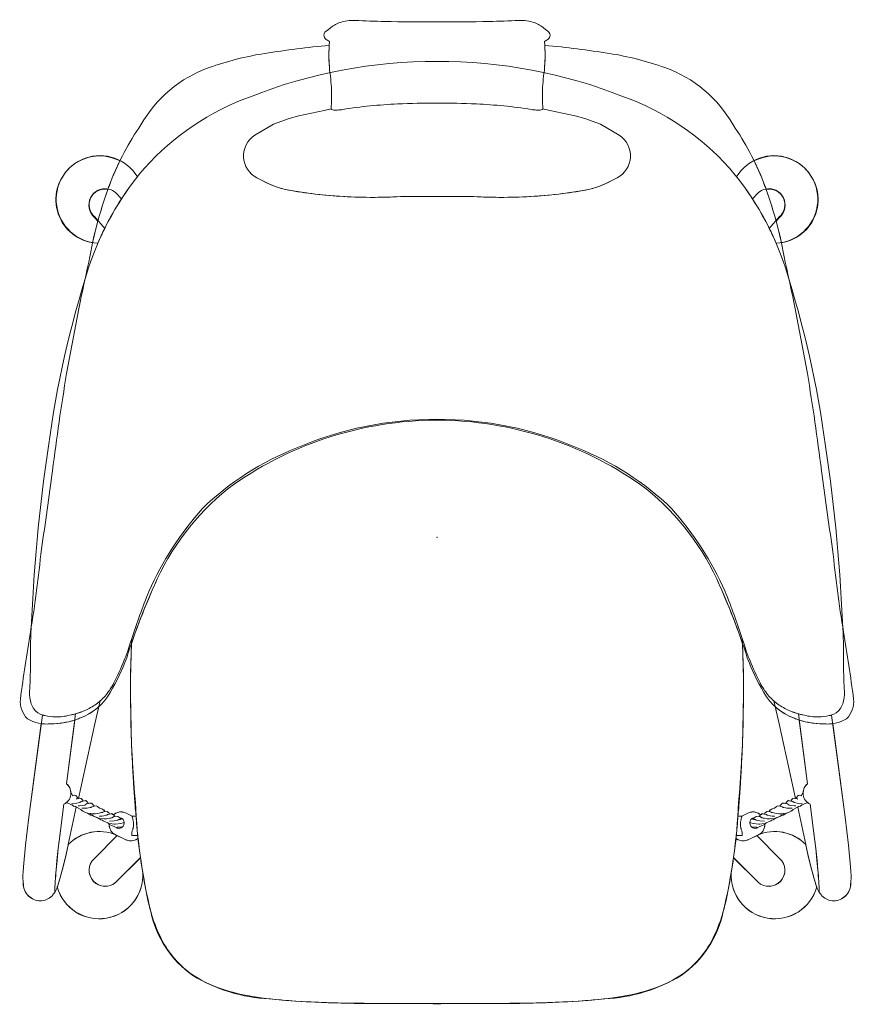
# Model space of a CAD drawing. Header units: metres. Extents: x -0.38 to 0.38, y -0.425 to 0.471.
import ezdxf

# ---------------------------------------------------------------- set-up
doc = ezdxf.new("R2010")
doc.units = ezdxf.units.M
doc.header["$MEASUREMENT"] = 0
for name, color, linetype, lineweight in [('72_VITRA_GRCIC_D2_CH_BACK_REST', 7, 'Continuous', 5), ('72_VITRA_GRCIC_D2_CH_FOOT', 7, 'Continuous', 5), ('72_VITRA_GRCIC_D2_CH_FRAME', 7, 'Continuous', 5), ('72_VITRA_GRCIC_D2_CH_GLIDES', 7, 'Continuous', 5), ('72_VITRA_GRCIC_D2_CH_HEAD_REST', 7, 'Continuous', 5), ('72_VITRA_GRCIC_D2_CH_SEAT', 7, 'Continuous', 5), ('D2SNAP', 1, 'Continuous', 18)]:
    doc.layers.add(name, color=color, linetype=linetype, lineweight=lineweight)
doc.layers.add('72_VITRA_INSERT', color=7, linetype='Continuous')

# ---------------------------------------------------------------- blocks, each defined once
blk = doc.blocks.new('72_VITRA_GRCIC_D2_CITIZEN_HIGHBACK_BACK_REST')
at = {"layer": '72_VITRA_GRCIC_D2_CH_BACK_REST', "flags": 128}
blk.add_lwpolyline([(-0.18488, 0.04837, -0.152131), (-0.0011, 0.10666), (0, 0.10666), (0.0011, 0.10666, -0.152131), (0.18488, 0.04837, -0.124505), (0.25485, -0.03791, -0.031027), (0.28271, -0.10981, 0.038554), (0.29772, -0.14127, 0.177077), (0.32566, -0.1648, 0.094183), (0.35215, -0.1698, 0.165321), (0.3731, -0.16514, 0.223319), (0.3796, -0.14724, 0.008222), (0.37039, -0.08618, -0.01763), (0.36045, -0.01068, -0.008193), (0.35028, 0.0607, 0.009782), (0.33743, 0.14928, 0.010937), (0.31727, 0.25071, 0.047863), (0.29718, 0.32399, 0.059055), (0.26969, 0.37555, 0.181709), (0.20753, 0.42781, 0.047582), (0.15694, 0.44062, 0.017496), (0.09826, 0.44801, -0.034599), (0.09782, 0.42503, 0.031465), (0.09606, 0.4047, 0.022715), (0.09631, 0.39231, 0.017725), (0.09635, 0.39031), (0.10295, 0.38873), (0.12576, 0.3837), (0.13482, 0.38152), (0.14893, 0.37619), (0.16603, 0.36618, -0.575942), (0.16407, 0.32748, -0.049817), (0.14472, 0.31863, -0.016234), (0.13922, 0.31691, -0.030542), (0.08868, 0.31056, -0.031047), (0.03328, 0.31037, 0.00187), (0, 0.3105, 0.00187), (-0.03328, 0.31037, -0.031047), (-0.08868, 0.31056, -0.030542), (-0.13922, 0.31691, -0.016234), (-0.14472, 0.31863, -0.049817), (-0.16407, 0.32748, -0.575942), (-0.16603, 0.36618), (-0.14893, 0.37619), (-0.13482, 0.38152), (-0.12576, 0.3837), (-0.10295, 0.38873), (-0.09635, 0.39031, 0.017725), (-0.09631, 0.39231, 0.022715), (-0.09606, 0.4047, 0.031465), (-0.09782, 0.42503, -0.034599), (-0.09826, 0.44801, 0.017496), (-0.15694, 0.44062, 0.047582), (-0.20753, 0.42781, 0.181709), (-0.26969, 0.37555, 0.059055), (-0.29718, 0.32399, 0.047863), (-0.31727, 0.25071, 0.010937), (-0.33743, 0.14928, 0.009782), (-0.35028, 0.0607, -0.008193), (-0.36045, -0.01068, -0.01763), (-0.37039, -0.08618, 0.008222), (-0.3796, -0.14724, 0.223319), (-0.3731, -0.16514, 0.165321), (-0.35215, -0.1698, 0.094183), (-0.32566, -0.1648, 0.177077), (-0.29772, -0.14127, 0.038554), (-0.28271, -0.10981, -0.031027), (-0.25485, -0.03791, -0.124505), (-0.18488, 0.04837)], format="xyb", close=True, dxfattribs=at)
at = {"layer": 'D2SNAP', "linetype": 'Continuous', "lineweight": 5, "transparency": 33554687}
blk.add_point((0, 0), dxfattribs=at)
blk = doc.blocks.new('72_VITRA_GRCIC_D2_CITIZEN_HIGHBACK_FOOT')
at = {"layer": '72_VITRA_GRCIC_D2_CH_FOOT', "flags": 128}
for points in [[(-0.30898, 0.28783, -0.019137), (-0.29982, 0.31685, 0.758096), (-0.31237, 0.29169)], [(0.30898, 0.28783, 0.019137), (0.29982, 0.31685, -0.758096), (0.31237, 0.29169)], [(-0.31216, -0.29247, 1), (-0.29247, -0.31406), (-0.27015, -0.29173, -0.008568), (-0.27233, -0.27418, -0.028274), (-0.27283, -0.27459, -0.059754), (-0.27448, -0.27554, -0.060345), (-0.27875, -0.27641, -0.084417), (-0.28401, -0.27514), (-0.29128, -0.27159)], [(0.31216, -0.29247, -1), (0.29247, -0.31406), (0.27015, -0.29173, 0.008568), (0.27233, -0.27418, 0.028274), (0.27283, -0.27459, 0.059754), (0.27448, -0.27554, 0.060345), (0.27875, -0.27641, 0.084417), (0.28401, -0.27514), (0.29128, -0.27159)]]:
    blk.add_lwpolyline(points, format="xyb", close=True, dxfattribs=at)
at = {"layer": 'D2SNAP', "linetype": 'Continuous', "lineweight": 5, "transparency": 33554687}
blk.add_point((0, 0), dxfattribs=at)
blk = doc.blocks.new('72_VITRA_GRCIC_D2_CITIZEN_HIGHBACK_FRAME')
at = {"layer": '72_VITRA_GRCIC_D2_CH_FRAME', "flags": 128}
for points in [[(-0.33347, -0.23302), (-0.33319, -0.23307), (-0.33297, -0.2333), (-0.33169, -0.2353), (-0.3299, -0.23491), (-0.32906, -0.23514), (-0.3275, -0.23692), (-0.32694, -0.23781), (-0.32667, -0.23776), (-0.31172, -0.16994), (-0.30804, -0.15414, -0.097704), (-0.32566, -0.1648, -0.015777), (-0.32995, -0.16633), (-0.33747, -0.22442, -0.220511), (-0.33349, -0.23289)], [(0.33347, -0.23302), (0.33319, -0.23307), (0.33297, -0.2333), (0.33169, -0.2353), (0.3299, -0.23491), (0.32906, -0.23514), (0.3275, -0.23692), (0.32694, -0.23781), (0.32667, -0.23776), (0.31172, -0.16994), (0.30804, -0.15414, 0.097704), (0.32566, -0.1648, 0.015777), (0.32995, -0.16633), (0.33747, -0.22442, 0.220511), (0.33349, -0.23289)]]:
    blk.add_lwpolyline(points, format="xyb", dxfattribs=at)
for points in [[(-0.33995, -0.24305, 0.550023), (-0.33747, -0.22442), (-0.32995, -0.16633, -0.078289), (-0.35215, -0.1698, -0.063532), (-0.36059, -0.16964), (-0.37173, -0.25483), (-0.37486, -0.28037), (-0.37681, -0.30012), (-0.37711, -0.30453, 0.043209), (-0.37686, -0.31643, 0.220712), (-0.37109, -0.32736, 0.206506), (-0.35991, -0.33088, 0.197444), (-0.35006, -0.32555, 0.042424), (-0.34825, -0.32332, -0.021635), (-0.34691, -0.3029), (-0.34619, -0.29437), (-0.34502, -0.28333), (-0.34306, -0.2671)], [(0.33995, -0.24305, -0.550023), (0.33747, -0.22442), (0.32995, -0.16633, 0.078289), (0.35215, -0.1698, 0.063532), (0.36059, -0.16964), (0.37173, -0.25483), (0.37486, -0.28037), (0.37681, -0.30012), (0.37711, -0.30453, -0.043209), (0.37686, -0.31643, -0.220712), (0.37109, -0.32736, -0.206506), (0.35991, -0.33088, -0.197444), (0.35006, -0.32555, -0.042424), (0.34825, -0.32332, 0.021635), (0.34691, -0.3029), (0.34619, -0.29437), (0.34502, -0.28333), (0.34306, -0.2671)], [(-0.34691, -0.3029, 0.021635), (-0.34825, -0.32332, 0.080023), (-0.34596, -0.31843), (-0.34585, -0.31813), (-0.34368, -0.31099), (-0.34039, -0.29878), (-0.33793, -0.28868), (-0.33604, -0.2802), (-0.33594, -0.27976, -0.004724), (-0.32869, -0.2456), (-0.32923, -0.24518), (-0.33102, -0.24467), (-0.33241, -0.24367), (-0.33297, -0.24356), (-0.33746, -0.24148, -0.066402), (-0.33995, -0.24305), (-0.34306, -0.2671), (-0.34502, -0.28333), (-0.34619, -0.29437)], [(0.34691, -0.3029, -0.021635), (0.34825, -0.32332, -0.080023), (0.34596, -0.31843), (0.34585, -0.31813), (0.34368, -0.31099), (0.34039, -0.29878), (0.33793, -0.28868), (0.33604, -0.2802), (0.33594, -0.27976, 0.004724), (0.32869, -0.2456), (0.32923, -0.24518), (0.33102, -0.24467), (0.33241, -0.24367), (0.33297, -0.24356), (0.33746, -0.24148, 0.066402), (0.33995, -0.24305), (0.34306, -0.2671), (0.34502, -0.28333), (0.34619, -0.29437)], [(-0.27233, -0.27418, -0.001303), (-0.27261, -0.2715), (-0.27808, -0.2715), (-0.27811, -0.27084, -0.076908), (-0.27793, -0.26864, -0.049022), (-0.27721, -0.26609, 0.0679), (-0.27651, -0.26241, 0.070944), (-0.2765, -0.25947, 0.062662), (-0.277, -0.25683, -0.050889), (-0.27769, -0.25393), (-0.28376, -0.25088, 0.07733), (-0.2877, -0.25, 0.099335), (-0.29061, -0.25048, 0.139446), (-0.29471, -0.25276), (-0.29337, -0.25416), (-0.29253, -0.25393), (-0.29086, -0.2541), (-0.28896, -0.2555), (-0.28768, -0.25566), (-0.28634, -0.2565), (-0.286, -0.25695), (-0.28522, -0.25806), (-0.28489, -0.2599), (-0.28522, -0.26169), (-0.286, -0.26297), (-0.28612, -0.26336), (-0.28684, -0.26386), (-0.28768, -0.26459), (-0.28918, -0.26509), (-0.29119, -0.26487), (-0.29125, -0.26481), (-0.29147, -0.2647), (-0.29153, -0.26464), (-0.29415, -0.26325), (-0.29643, -0.26241), (-0.29878, -0.26107, 0.096319), (-0.2985, -0.26324, 0.106985), (-0.29749, -0.26639, 0.104892), (-0.29519, -0.2693), (-0.29214, -0.27117), (-0.28401, -0.27514, 0.084417), (-0.27875, -0.27641, 0.060345), (-0.27448, -0.27554, 0.077339), (-0.2724, -0.27424, 0.003718), (-0.27233, -0.27418)], [(0.27233, -0.27418, 0.001303), (0.27261, -0.2715), (0.27808, -0.2715), (0.27811, -0.27084, 0.076908), (0.27793, -0.26864, 0.049022), (0.27721, -0.26609, -0.0679), (0.27651, -0.26241, -0.070944), (0.2765, -0.25947, -0.062662), (0.277, -0.25683, 0.050889), (0.27769, -0.25393), (0.28376, -0.25088, -0.07733), (0.2877, -0.25, -0.099335), (0.29061, -0.25048, -0.139446), (0.29471, -0.25276), (0.29337, -0.25416), (0.29253, -0.25393), (0.29086, -0.2541), (0.28896, -0.2555), (0.28768, -0.25566), (0.28634, -0.2565), (0.286, -0.25695), (0.28522, -0.25806), (0.28489, -0.2599), (0.28522, -0.26169), (0.286, -0.26297), (0.28612, -0.26336), (0.28684, -0.26386), (0.28768, -0.26459), (0.28918, -0.26509), (0.29119, -0.26487), (0.29125, -0.26481), (0.29147, -0.2647), (0.29153, -0.26464), (0.29415, -0.26325), (0.29643, -0.26241), (0.29878, -0.26107, -0.096319), (0.2985, -0.26324, -0.106985), (0.29749, -0.26639, -0.104892), (0.29519, -0.2693), (0.29214, -0.27117), (0.28401, -0.27514, -0.084417), (0.27875, -0.27641, -0.060345), (0.27448, -0.27554, -0.077339), (0.2724, -0.27424, -0.003718), (0.27233, -0.27418)], [(-0.27261, -0.2715, -0.00854), (-0.2741, -0.25393), (-0.27769, -0.25393, 0.050889), (-0.277, -0.25683, -0.062662), (-0.2765, -0.25947, -0.070944), (-0.27651, -0.26241, -0.0679), (-0.27721, -0.26609, 0.049022), (-0.27793, -0.26864, 0.076908), (-0.27811, -0.27084), (-0.27808, -0.2715)], [(0.27261, -0.2715, 0.00854), (0.2741, -0.25393), (0.27769, -0.25393, -0.050889), (0.277, -0.25683, 0.062662), (0.2765, -0.25947, 0.070944), (0.27651, -0.26241, 0.0679), (0.27721, -0.26609, -0.049022), (0.27793, -0.26864, -0.076908), (0.27811, -0.27084), (0.27808, -0.2715)]]:
    blk.add_lwpolyline(points, format="xyb", close=True, dxfattribs=at)
for points in [[(-0.33746, -0.24148), (-0.33297, -0.24356), (-0.33241, -0.24367), (-0.33102, -0.24467), (-0.32923, -0.24518), (-0.32845, -0.24579), (-0.32449, -0.24785), (-0.3231, -0.24897), (-0.32086, -0.2502), (-0.3183, -0.25109), (-0.31534, -0.25287), (-0.31395, -0.25315), (-0.313, -0.25388), (-0.30804, -0.25589), (-0.30625, -0.25711), (-0.30486, -0.25745), (-0.30402, -0.25817), (-0.3, -0.26007), (-0.29878, -0.26107), (-0.29643, -0.26241), (-0.29415, -0.26325), (-0.29153, -0.26464), (-0.29147, -0.2647), (-0.29125, -0.26481), (-0.29119, -0.26487), (-0.28918, -0.26509), (-0.28768, -0.26459), (-0.28684, -0.26386), (-0.28824, -0.26403), (-0.29125, -0.26392), (-0.28824, -0.26403), (-0.28684, -0.26386), (-0.28612, -0.26336), (-0.286, -0.26297), (-0.28522, -0.26169), (-0.28489, -0.2599), (-0.28517, -0.26012), (-0.286, -0.26007), (-0.28796, -0.26052), (-0.2932, -0.26118), (-0.29409, -0.26118), (-0.29794, -0.26068), (-0.29409, -0.26118), (-0.2932, -0.26118), (-0.28796, -0.26052), (-0.286, -0.26007), (-0.28517, -0.26012), (-0.28489, -0.2599), (-0.28522, -0.25806), (-0.286, -0.25695), (-0.28673, -0.25644), (-0.28835, -0.25678), (-0.29008, -0.25706), (-0.29058, -0.25756), (-0.29147, -0.25756), (-0.29415, -0.25823), (-0.29828, -0.2584), (-0.29415, -0.25823), (-0.29147, -0.25756), (-0.29058, -0.25756), (-0.29008, -0.25706), (-0.28835, -0.25678), (-0.28896, -0.2555), (-0.29086, -0.2541), (-0.29253, -0.25393), (-0.29337, -0.25416), (-0.29465, -0.25444), (-0.2961, -0.25544), (-0.29705, -0.25572), (-0.29794, -0.25572), (-0.30084, -0.25628), (-0.30318, -0.25628), (-0.30631, -0.256), (-0.30318, -0.25628), (-0.30084, -0.25628), (-0.29794, -0.25572), (-0.29705, -0.25572), (-0.2961, -0.25544), (-0.29465, -0.25444), (-0.29337, -0.25416), (-0.29471, -0.25276), (-0.29627, -0.25165), (-0.29833, -0.25198), (-0.30028, -0.25232), (-0.30079, -0.2531), (-0.30346, -0.25371), (-0.30731, -0.25405), (-0.30346, -0.25371), (-0.30079, -0.2531), (-0.30028, -0.25232), (-0.29833, -0.25198), (-0.29861, -0.25126), (-0.30034, -0.24981), (-0.30168, -0.24942), (-0.30268, -0.24958), (-0.30385, -0.24986), (-0.3043, -0.25014), (-0.30458, -0.25053), (-0.30558, -0.25064), (-0.30904, -0.25148), (-0.31133, -0.2517), (-0.31467, -0.2517), (-0.31562, -0.25165), (-0.31657, -0.25142), (-0.31562, -0.25165), (-0.31467, -0.2517), (-0.31133, -0.2517), (-0.30904, -0.25148), (-0.30558, -0.25064), (-0.30458, -0.25053), (-0.3043, -0.25014), (-0.30385, -0.24986), (-0.30268, -0.24958), (-0.30296, -0.24897), (-0.30352, -0.2483), (-0.3053, -0.24713), (-0.30759, -0.24674), (-0.30937, -0.24512), (-0.3106, -0.24451), (-0.31233, -0.2449), (-0.31306, -0.24512), (-0.31462, -0.24529), (-0.31529, -0.24585), (-0.31607, -0.2459), (-0.31886, -0.24657), (-0.32354, -0.24663), (-0.31886, -0.24657), (-0.31607, -0.2459), (-0.31529, -0.24585), (-0.31462, -0.24529), (-0.31306, -0.24512), (-0.31233, -0.2449), (-0.313, -0.24384), (-0.31467, -0.24205), (-0.31651, -0.24211), (-0.31741, -0.24233), (-0.31919, -0.24272), (-0.32092, -0.24378), (-0.32561, -0.24456), (-0.32689, -0.24451), (-0.32561, -0.24456), (-0.32092, -0.24378), (-0.31919, -0.24272), (-0.31741, -0.24233), (-0.31902, -0.24049), (-0.32008, -0.23971), (-0.32237, -0.24021), (-0.3241, -0.24044), (-0.32549, -0.24138), (-0.328, -0.242), (-0.33258, -0.24228), (-0.328, -0.242), (-0.32549, -0.24138), (-0.3241, -0.24044), (-0.32237, -0.24021), (-0.32276, -0.23949), (-0.32416, -0.23776), (-0.32594, -0.23759), (-0.32667, -0.23776), (-0.32694, -0.23781), (-0.32867, -0.23826), (-0.32694, -0.23781), (-0.3275, -0.23692), (-0.32906, -0.23514), (-0.3299, -0.23491), (-0.33169, -0.2353), (-0.33297, -0.2333), (-0.33319, -0.23307), (-0.33349, -0.23301)], [(0.33746, -0.24148), (0.33297, -0.24356), (0.33241, -0.24367), (0.33102, -0.24467), (0.32923, -0.24518), (0.32845, -0.24579), (0.32449, -0.24785), (0.3231, -0.24897), (0.32086, -0.2502), (0.3183, -0.25109), (0.31534, -0.25287), (0.31395, -0.25315), (0.313, -0.25388), (0.30804, -0.25589), (0.30625, -0.25711), (0.30486, -0.25745), (0.30402, -0.25817), (0.3, -0.26007), (0.29878, -0.26107), (0.29643, -0.26241), (0.29415, -0.26325), (0.29153, -0.26464), (0.29147, -0.2647), (0.29125, -0.26481), (0.29119, -0.26487), (0.28918, -0.26509), (0.28768, -0.26459), (0.28684, -0.26386), (0.28824, -0.26403), (0.29125, -0.26392), (0.28824, -0.26403), (0.28684, -0.26386), (0.28612, -0.26336), (0.286, -0.26297), (0.28522, -0.26169), (0.28489, -0.2599), (0.28517, -0.26012), (0.286, -0.26007), (0.28796, -0.26052), (0.2932, -0.26118), (0.29409, -0.26118), (0.29794, -0.26068), (0.29409, -0.26118), (0.2932, -0.26118), (0.28796, -0.26052), (0.286, -0.26007), (0.28517, -0.26012), (0.28489, -0.2599), (0.28522, -0.25806), (0.286, -0.25695), (0.28673, -0.25644), (0.28835, -0.25678), (0.29008, -0.25706), (0.29058, -0.25756), (0.29147, -0.25756), (0.29415, -0.25823), (0.29828, -0.2584), (0.29415, -0.25823), (0.29147, -0.25756), (0.29058, -0.25756), (0.29008, -0.25706), (0.28835, -0.25678), (0.28896, -0.2555), (0.29086, -0.2541), (0.29253, -0.25393), (0.29337, -0.25416), (0.29465, -0.25444), (0.2961, -0.25544), (0.29705, -0.25572), (0.29794, -0.25572), (0.30084, -0.25628), (0.30318, -0.25628), (0.30631, -0.256), (0.30318, -0.25628), (0.30084, -0.25628), (0.29794, -0.25572), (0.29705, -0.25572), (0.2961, -0.25544), (0.29465, -0.25444), (0.29337, -0.25416), (0.29471, -0.25276), (0.29627, -0.25165), (0.29833, -0.25198), (0.30028, -0.25232), (0.30079, -0.2531), (0.30346, -0.25371), (0.30731, -0.25405), (0.30346, -0.25371), (0.30079, -0.2531), (0.30028, -0.25232), (0.29833, -0.25198), (0.29861, -0.25126), (0.30034, -0.24981), (0.30168, -0.24942), (0.30268, -0.24958), (0.30385, -0.24986), (0.3043, -0.25014), (0.30458, -0.25053), (0.30558, -0.25064), (0.30904, -0.25148), (0.31133, -0.2517), (0.31467, -0.2517), (0.31562, -0.25165), (0.31657, -0.25142), (0.31562, -0.25165), (0.31467, -0.2517), (0.31133, -0.2517), (0.30904, -0.25148), (0.30558, -0.25064), (0.30458, -0.25053), (0.3043, -0.25014), (0.30385, -0.24986), (0.30268, -0.24958), (0.30296, -0.24897), (0.30352, -0.2483), (0.3053, -0.24713), (0.30759, -0.24674), (0.30937, -0.24512), (0.3106, -0.24451), (0.31233, -0.2449), (0.31306, -0.24512), (0.31462, -0.24529), (0.31529, -0.24585), (0.31607, -0.2459), (0.31886, -0.24657), (0.32354, -0.24663), (0.31886, -0.24657), (0.31607, -0.2459), (0.31529, -0.24585), (0.31462, -0.24529), (0.31306, -0.24512), (0.31233, -0.2449), (0.313, -0.24384), (0.31467, -0.24205), (0.31651, -0.24211), (0.31741, -0.24233), (0.31919, -0.24272), (0.32092, -0.24378), (0.32561, -0.24456), (0.32689, -0.24451), (0.32561, -0.24456), (0.32092, -0.24378), (0.31919, -0.24272), (0.31741, -0.24233), (0.31902, -0.24049), (0.32008, -0.23971), (0.32237, -0.24021), (0.3241, -0.24044), (0.32549, -0.24138), (0.328, -0.242), (0.33258, -0.24228), (0.328, -0.242), (0.32549, -0.24138), (0.3241, -0.24044), (0.32237, -0.24021), (0.32276, -0.23949), (0.32416, -0.23776), (0.32594, -0.23759), (0.32667, -0.23776), (0.32694, -0.23781), (0.32867, -0.23826), (0.32694, -0.23781), (0.3275, -0.23692), (0.32906, -0.23514), (0.3299, -0.23491), (0.33169, -0.2353), (0.33297, -0.2333), (0.33319, -0.23307), (0.33349, -0.23301)]]:
    blk.add_lwpolyline(points, dxfattribs=at)
at = {"layer": 'D2SNAP', "linetype": 'Continuous', "lineweight": 5, "transparency": 33554687}
blk.add_point((0, 0), dxfattribs=at)
blk = doc.blocks.new('72_VITRA_GRCIC_D2_CITIZEN_HIGHBACK_GLIDES')
at = {"layer": '72_VITRA_GRCIC_D2_CH_GLIDES', "flags": 128}
for points in [[(-0.29718, 0.32411, -0.020579), (-0.28898, 0.34281, 1.172358), (-0.31385, 0.26821, -0.012778), (-0.30898, 0.28794), (-0.31237, 0.29181, -0.758096), (-0.29982, 0.31697, -0.004781), (-0.29718, 0.32411)], [(0.29718, 0.32411, 0.020579), (0.28898, 0.34281, -1.172358), (0.31385, 0.26821, 0.012778), (0.30898, 0.28794), (0.31237, 0.29181, 0.758096), (0.29982, 0.31697, 0.004781), (0.29718, 0.32411)], [(-0.26808, -0.30492, -0.006521), (-0.27015, -0.29162), (-0.29247, -0.31394, -1), (-0.31216, -0.29236), (-0.29128, -0.27147), (-0.29214, -0.27105, 0.307454), (-0.33594, -0.27964), (-0.33604, -0.28009), (-0.33793, -0.28857), (-0.34039, -0.29866), (-0.34368, -0.31088), (-0.34585, -0.31802), (-0.34596, -0.31832, 0.901953), (-0.26808, -0.30492)], [(0.26808, -0.30492, 0.006521), (0.27015, -0.29162), (0.29247, -0.31394, 1), (0.31216, -0.29236), (0.29128, -0.27147), (0.29214, -0.27105, -0.307454), (0.33594, -0.27964), (0.33604, -0.28009), (0.33793, -0.28857), (0.34039, -0.29866), (0.34368, -0.31088), (0.34585, -0.31802), (0.34596, -0.31832, -0.901953), (0.26808, -0.30492)]]:
    blk.add_lwpolyline(points, format="xyb", close=True, dxfattribs=at)
at = {"layer": 'D2SNAP', "linetype": 'Continuous', "lineweight": 5, "transparency": 33554687}
blk.add_point((0, 0), dxfattribs=at)
blk = doc.blocks.new('72_VITRA_GRCIC_D2_CITIZEN_HIGHBACK_HEAD_REST')
at = {"layer": '72_VITRA_GRCIC_D2_CH_HEAD_REST', "flags": 128}
for points in [[(0, 0.39552, -0.012381), (0.03593, 0.39463, -0.030191), (0.08583, 0.38959, 0.034953), (0.08807, 0.38934, -0.025964), (0.09054, 0.38913, 0.050086), (0.09385, 0.38904, 0.102104), (0.09599, 0.38952, 0.400328), (0.09637, 0.39011, -0.034784), (0.09636, 0.39019, -0.018834), (0.09631, 0.39231, -0.022715), (0.09606, 0.4047, -0.031465), (0.09782, 0.42503, 0.039945), (0.09805, 0.45155, 0.02343), (0.10106, 0.4534, 0.230758), (0.10306, 0.45721, 0.243524), (0.09988, 0.46189, -0.070944), (0.09763, 0.4634, 0.100326), (0.08884, 0.46869, 0.08714), (0.07458, 0.47071, -0.009492), (0.04756, 0.46976, -0.008811), (0, 0.46938, -0.008811), (-0.04756, 0.46976, -0.009492), (-0.07458, 0.47071, 0.08714), (-0.08884, 0.46869, 0.100326), (-0.09763, 0.4634, -0.070944), (-0.09988, 0.46189, 0.243524), (-0.10306, 0.45721, 0.230758), (-0.10106, 0.4534, 0.02343), (-0.09805, 0.45155, 0.039945), (-0.09782, 0.42503, -0.031465), (-0.09606, 0.4047, -0.022715), (-0.09631, 0.39231, -0.018834), (-0.09636, 0.39019, -0.034784), (-0.09637, 0.39011, 0.400328), (-0.09599, 0.38952, 0.102104), (-0.09385, 0.38904, 0.050086), (-0.09054, 0.38913, -0.025964), (-0.08807, 0.38934, 0.034953), (-0.08583, 0.38959, -0.030191), (-0.03593, 0.39463, -0.012381), (0, 0.39552)], [(0, 0.3105, -0.00187), (0.03328, 0.31037, 0.041263), (0.10683, 0.31212, 0.01962), (0.13922, 0.31691, 0.063311), (0.16407, 0.32748, 0.575942), (0.16603, 0.36618), (0.14893, 0.37619), (0.13482, 0.38152), (0.12576, 0.3837), (0.10295, 0.38873), (0.09635, 0.39031, 0.001108), (0.09636, 0.39019, 0.034784), (0.09637, 0.39011, -0.400328), (0.09599, 0.38952, -0.102104), (0.09385, 0.38904, -0.050086), (0.09054, 0.38913, 0.025964), (0.08807, 0.38934, -0.034953), (0.08583, 0.38959, 0.030191), (0.03593, 0.39463, 0.012381), (0, 0.39552, 0.012381), (-0.03593, 0.39463, 0.030191), (-0.08583, 0.38959, -0.034953), (-0.08807, 0.38934, 0.025964), (-0.09054, 0.38913, -0.050086), (-0.09385, 0.38904, -0.102104), (-0.09599, 0.38952, -0.400328), (-0.09637, 0.39011, 0.034784), (-0.09636, 0.39019, 0.001108), (-0.09635, 0.39031), (-0.10295, 0.38873), (-0.12576, 0.3837), (-0.13482, 0.38152), (-0.14893, 0.37619), (-0.16603, 0.36618, 0.575942), (-0.16407, 0.32748, 0.063311), (-0.13922, 0.31691, 0.01962), (-0.10683, 0.31212, 0.041263), (-0.03328, 0.31037, -0.00187), (0, 0.3105)]]:
    blk.add_lwpolyline(points, format="xyb", close=True, dxfattribs=at)
at = {"layer": 'D2SNAP', "linetype": 'Continuous', "lineweight": 5, "transparency": 33554687}
blk.add_point((0, 0), dxfattribs=at)
blk = doc.blocks.new('72_VITRA_GRCIC_D2_CITIZEN_HIGHBACK_SEAT')
at = {"layer": '72_VITRA_GRCIC_D2_CH_SEAT', "flags": 128}
blk.add_lwpolyline([(-0.05774, -0.4245, -0.001695), (0, -0.42466, -0.001695), (0.05774, -0.4245, 0.023757), (0.15284, -0.42031, 0.123332), (0.22236, -0.39906, 0.189783), (0.26077, -0.34072, 0.048624), (0.27478, -0.24155, 0.031781), (0.27842, -0.0968, 0.025515), (0.25485, -0.03791, 0.124505), (0.18488, 0.04837, 0.152131), (0.0011, 0.10666), (0, 0.10666), (-0.0011, 0.10666, 0.152131), (-0.18488, 0.04837, 0.124505), (-0.25485, -0.03791, 0.025515), (-0.27842, -0.0968, 0.031781), (-0.27478, -0.24155, 0.048624), (-0.26077, -0.34072, 0.189783), (-0.22236, -0.39906, 0.123332), (-0.15284, -0.42031, 0.023757), (-0.05774, -0.4245)], format="xyb", close=True, dxfattribs=at)
at = {"layer": 'D2SNAP', "linetype": 'Continuous', "lineweight": 5, "transparency": 33554687}
blk.add_point((0, 0), dxfattribs=at)
blk = doc.blocks.new('72_VITRA_GRCIC_D2_CITIZEN_LOWBACK_BACK_REST')
at = {"layer": '72_VITRA_GRCIC_D2_CH_BACK_REST', "flags": 128}
blk.add_lwpolyline([(-0.12782, 0.08148, -0.102075), (0, 0.1075, -0.102075), (0.12782, 0.08148, -0.099043), (0.21369, 0.02628, -0.075763), (0.26253, -0.04923, -0.013617), (0.27813, -0.09203), (0.27951, -0.09626, 0.035645), (0.28523, -0.11236, 0.024473), (0.29437, -0.13257, 0.051434), (0.30143, -0.14335, 0.063954), (0.31064, -0.15193, 0.042359), (0.32075, -0.15774, 0.047098), (0.33469, -0.162, 0.066927), (0.34741, -0.16349, 0.06125), (0.35741, -0.16236, 0.129525), (0.36535, -0.15839, 0.150277), (0.37045, -0.1489, 0.101705), (0.371, -0.13747, -0.013168), (0.37045, -0.11753, 0.010498), (0.36998, -0.08775, 0.026544), (0.35401, 0.08314, 0.043662), (0.31746, 0.24539, 0.098656), (0.26637, 0.33631, 0.123639), (0.1699, 0.40129, 0.095647), (0, 0.43337, 0.095647), (-0.1699, 0.40129, 0.123639), (-0.26637, 0.33631, 0.098656), (-0.31746, 0.24539, 0.043662), (-0.35401, 0.08314, 0.026544), (-0.36998, -0.08775, 0.010498), (-0.37045, -0.11753, -0.013168), (-0.371, -0.13747, 0.101705), (-0.37045, -0.1489, 0.150277), (-0.36535, -0.15839, 0.129525), (-0.35741, -0.16236, 0.06125), (-0.34741, -0.16349, 0.066927), (-0.33469, -0.162, 0.047098), (-0.32075, -0.15774, 0.042359), (-0.31064, -0.15193, 0.063954), (-0.30143, -0.14335, 0.051434), (-0.29437, -0.13257, 0.024473), (-0.28523, -0.11236, 0.035645), (-0.27951, -0.09626), (-0.27813, -0.09203, -0.013617), (-0.26253, -0.04923, -0.075763), (-0.21369, 0.02628, -0.099043), (-0.12782, 0.08148)], format="xyb", close=True, dxfattribs=at)
at = {"layer": 'D2SNAP', "linetype": 'Continuous', "lineweight": 5, "transparency": 33554687}
blk.add_point((0, 0), dxfattribs=at)
blk = doc.blocks.new('72_VITRA_GRCIC_D2_CITIZEN_LOWBACK_FOOT')
at = {"layer": '72_VITRA_GRCIC_D2_CH_FOOT', "flags": 128}
for points in [[(-0.31211, 0.29207), (-0.30274, 0.28138, -0.029141), (-0.28732, 0.30836), (-0.2925, 0.3137, 1.000222), (-0.31211, 0.29207)], [(0.31211, 0.29207), (0.30274, 0.28138, 0.029141), (0.28732, 0.30836), (0.2925, 0.3137, -1.000222), (0.31211, 0.29207)], [(-0.31219, -0.29244, 1), (-0.29251, -0.31403), (-0.27018, -0.2917, -0.008568), (-0.27236, -0.27415, -0.028274), (-0.27286, -0.27456, -0.059754), (-0.27452, -0.27551, -0.060345), (-0.27878, -0.27638, -0.084417), (-0.28404, -0.27511), (-0.29131, -0.27156)], [(0.31219, -0.29244, -1), (0.29251, -0.31403), (0.27018, -0.2917, 0.008568), (0.27236, -0.27415, 0.028274), (0.27286, -0.27456, 0.059754), (0.27452, -0.27551, 0.060345), (0.27878, -0.27638, 0.084417), (0.28404, -0.27511), (0.29131, -0.27156)]]:
    blk.add_lwpolyline(points, format="xyb", close=True, dxfattribs=at)
at = {"layer": 'D2SNAP', "linetype": 'Continuous', "lineweight": 5, "transparency": 33554687}
blk.add_point((0, 0), dxfattribs=at)
blk = doc.blocks.new('72_VITRA_GRCIC_D2_CITIZEN_LOWBACK_FRAME')
at = {"layer": '72_VITRA_GRCIC_D2_CH_FRAME', "flags": 128}
for points in [[(-0.3375, -0.22438, -0.223459), (-0.33352, -0.23298), (-0.33322, -0.23304), (-0.333, -0.23326), (-0.33172, -0.23527), (-0.32993, -0.23488), (-0.32909, -0.2351), (-0.32753, -0.23689), (-0.32698, -0.23778), (-0.3267, -0.23773), (-0.31175, -0.1699), (-0.30687, -0.14894, -0.024353), (-0.31064, -0.15193, -0.042359), (-0.32075, -0.15774, -0.029032), (-0.32926, -0.16068)], [(0.3375, -0.22438, 0.223459), (0.33352, -0.23298), (0.33322, -0.23304), (0.333, -0.23326), (0.33172, -0.23527), (0.32993, -0.23488), (0.32909, -0.2351), (0.32753, -0.23689), (0.32698, -0.23778), (0.3267, -0.23773), (0.31175, -0.1699), (0.30687, -0.14894, 0.024353), (0.31064, -0.15193, 0.042359), (0.32075, -0.15774, 0.029032), (0.32926, -0.16068)], [(-0.32926, -0.16068, -0.018041), (-0.33469, -0.162, -0.066927), (-0.34741, -0.16349, -0.06125), (-0.35741, -0.16236, -0.031856), (-0.35955, -0.16177), (-0.36108, -0.1731), (-0.37176, -0.25479), (-0.37489, -0.28034), (-0.37684, -0.30008), (-0.37714, -0.3045, 0.043209), (-0.37689, -0.3164, 0.220712), (-0.37112, -0.32733, 0.206506), (-0.35994, -0.33084, 0.197444), (-0.35009, -0.32552, 0.042424), (-0.34828, -0.32329, -0.021635), (-0.34694, -0.30287), (-0.34622, -0.29434), (-0.34505, -0.28329), (-0.34309, -0.26706), (-0.33998, -0.24302, 0.550023), (-0.3375, -0.22438)], [(0.32926, -0.16068, 0.018041), (0.33469, -0.162, 0.066927), (0.34741, -0.16349, 0.06125), (0.35741, -0.16236, 0.031856), (0.35955, -0.16177), (0.36108, -0.1731), (0.37176, -0.25479), (0.37489, -0.28034), (0.37684, -0.30008), (0.37714, -0.3045, -0.043209), (0.37689, -0.3164, -0.220712), (0.37112, -0.32733, -0.206506), (0.35994, -0.33084, -0.197444), (0.35009, -0.32552, -0.042424), (0.34828, -0.32329, 0.021635), (0.34694, -0.30287), (0.34622, -0.29434), (0.34505, -0.28329), (0.34309, -0.26706), (0.33998, -0.24302, -0.550023), (0.3375, -0.22438)], [(-0.34694, -0.30287, 0.021635), (-0.34828, -0.32329, 0.080023), (-0.34599, -0.3184), (-0.34588, -0.3181), (-0.34371, -0.31096), (-0.34042, -0.29874), (-0.33796, -0.28865), (-0.33607, -0.28017), (-0.33597, -0.27972, -0.004724), (-0.32872, -0.24557), (-0.32926, -0.24514), (-0.33105, -0.24464), (-0.33244, -0.24364), (-0.333, -0.24353), (-0.33749, -0.24144, -0.066402), (-0.33998, -0.24302), (-0.34309, -0.26706), (-0.34505, -0.28329), (-0.34622, -0.29434)], [(0.34694, -0.30287, -0.021635), (0.34828, -0.32329, -0.080023), (0.34599, -0.3184), (0.34588, -0.3181), (0.34371, -0.31096), (0.34042, -0.29874), (0.33796, -0.28865), (0.33607, -0.28017), (0.33597, -0.27972, 0.004724), (0.32872, -0.24557), (0.32926, -0.24514), (0.33105, -0.24464), (0.33244, -0.24364), (0.333, -0.24353), (0.33749, -0.24144, 0.066402), (0.33998, -0.24302), (0.34309, -0.26706), (0.34505, -0.28329), (0.34622, -0.29434)], [(-0.27236, -0.27415, -0.001303), (-0.27264, -0.27147), (-0.27812, -0.27147), (-0.27814, -0.2708, -0.076908), (-0.27796, -0.26861, -0.049022), (-0.27725, -0.26606, 0.0679), (-0.27654, -0.26238, 0.070944), (-0.27653, -0.25944, 0.062662), (-0.27703, -0.2568, -0.050889), (-0.27773, -0.2539), (-0.28379, -0.25084, 0.07733), (-0.28774, -0.24997, 0.099335), (-0.29064, -0.25044, 0.139446), (-0.29474, -0.25273), (-0.2934, -0.25412), (-0.29256, -0.2539), (-0.29089, -0.25407), (-0.28899, -0.25546), (-0.28771, -0.25563), (-0.28637, -0.25647), (-0.28604, -0.25691), (-0.28525, -0.25803), (-0.28492, -0.25987), (-0.28525, -0.26165), (-0.28604, -0.26294), (-0.28615, -0.26333), (-0.28687, -0.26383), (-0.28771, -0.26455), (-0.28921, -0.26506), (-0.29122, -0.26483), (-0.29128, -0.26478), (-0.2915, -0.26467), (-0.29156, -0.26461), (-0.29418, -0.26322), (-0.29647, -0.26238), (-0.29881, -0.26104, 0.096319), (-0.29853, -0.26321, 0.106985), (-0.29752, -0.26636, 0.104892), (-0.29522, -0.26927), (-0.29217, -0.27114), (-0.28404, -0.27511, 0.084417), (-0.27878, -0.27638, 0.060345), (-0.27452, -0.27551, 0.077339), (-0.27243, -0.2742, 0.003718), (-0.27236, -0.27415)], [(0.27236, -0.27415, 0.001303), (0.27264, -0.27147), (0.27812, -0.27147), (0.27814, -0.2708, 0.076908), (0.27796, -0.26861, 0.049022), (0.27725, -0.26606, -0.0679), (0.27654, -0.26238, -0.070944), (0.27653, -0.25944, -0.062662), (0.27703, -0.2568, 0.050889), (0.27773, -0.2539), (0.28379, -0.25084, -0.07733), (0.28774, -0.24997, -0.099335), (0.29064, -0.25044, -0.139446), (0.29474, -0.25273), (0.2934, -0.25412), (0.29256, -0.2539), (0.29089, -0.25407), (0.28899, -0.25546), (0.28771, -0.25563), (0.28637, -0.25647), (0.28604, -0.25691), (0.28525, -0.25803), (0.28492, -0.25987), (0.28525, -0.26165), (0.28604, -0.26294), (0.28615, -0.26333), (0.28687, -0.26383), (0.28771, -0.26455), (0.28921, -0.26506), (0.29122, -0.26483), (0.29128, -0.26478), (0.2915, -0.26467), (0.29156, -0.26461), (0.29418, -0.26322), (0.29647, -0.26238), (0.29881, -0.26104, -0.096319), (0.29853, -0.26321, -0.106985), (0.29752, -0.26636, -0.104892), (0.29522, -0.26927), (0.29217, -0.27114), (0.28404, -0.27511, -0.084417), (0.27878, -0.27638, -0.060345), (0.27452, -0.27551, -0.077339), (0.27243, -0.2742, -0.003718), (0.27236, -0.27415)], [(-0.27264, -0.27147, -0.00854), (-0.27413, -0.2539), (-0.27773, -0.2539, 0.050889), (-0.27703, -0.2568, -0.062662), (-0.27653, -0.25944, -0.070944), (-0.27654, -0.26238, -0.0679), (-0.27725, -0.26606, 0.049022), (-0.27796, -0.26861, 0.076908), (-0.27814, -0.2708), (-0.27812, -0.27147)], [(0.27264, -0.27147, 0.00854), (0.27413, -0.2539), (0.27773, -0.2539, -0.050889), (0.27703, -0.2568, 0.062662), (0.27653, -0.25944, 0.070944), (0.27654, -0.26238, 0.0679), (0.27725, -0.26606, -0.049022), (0.27796, -0.26861, -0.076908), (0.27814, -0.2708), (0.27812, -0.27147)]]:
    blk.add_lwpolyline(points, format="xyb", close=True, dxfattribs=at)
for points in [[(-0.33749, -0.24144), (-0.333, -0.24353), (-0.33244, -0.24364), (-0.33105, -0.24464), (-0.32926, -0.24514), (-0.32848, -0.24576), (-0.32452, -0.24782), (-0.32313, -0.24894), (-0.3209, -0.25016), (-0.31833, -0.25106), (-0.31537, -0.25284), (-0.31398, -0.25312), (-0.31303, -0.25385), (-0.30807, -0.25585), (-0.30628, -0.25708), (-0.30489, -0.25741), (-0.30405, -0.25814), (-0.30004, -0.26004), (-0.29881, -0.26104), (-0.29647, -0.26238), (-0.29418, -0.26322), (-0.29156, -0.26461), (-0.2915, -0.26467), (-0.29128, -0.26478), (-0.29122, -0.26483), (-0.28921, -0.26506), (-0.28771, -0.26455), (-0.28687, -0.26383), (-0.28827, -0.264), (-0.29128, -0.26388), (-0.28827, -0.264), (-0.28687, -0.26383), (-0.28615, -0.26333), (-0.28604, -0.26294), (-0.28525, -0.26165), (-0.28492, -0.25987), (-0.2852, -0.26009), (-0.28604, -0.26004), (-0.28799, -0.26048), (-0.29323, -0.26115), (-0.29412, -0.26115), (-0.29797, -0.26065), (-0.29412, -0.26115), (-0.29323, -0.26115), (-0.28799, -0.26048), (-0.28604, -0.26004), (-0.2852, -0.26009), (-0.28492, -0.25987), (-0.28525, -0.25803), (-0.28604, -0.25691), (-0.28676, -0.25641), (-0.28838, -0.25675), (-0.29011, -0.25702), (-0.29061, -0.25753), (-0.2915, -0.25753), (-0.29418, -0.2582), (-0.29831, -0.25836), (-0.29418, -0.2582), (-0.2915, -0.25753), (-0.29061, -0.25753), (-0.29011, -0.25702), (-0.28838, -0.25675), (-0.28899, -0.25546), (-0.29089, -0.25407), (-0.29256, -0.2539), (-0.2934, -0.25412), (-0.29468, -0.2544), (-0.29613, -0.25541), (-0.29708, -0.25569), (-0.29797, -0.25569), (-0.30087, -0.25624), (-0.30321, -0.25624), (-0.30634, -0.25596), (-0.30321, -0.25624), (-0.30087, -0.25624), (-0.29797, -0.25569), (-0.29708, -0.25569), (-0.29613, -0.25541), (-0.29468, -0.2544), (-0.2934, -0.25412), (-0.29474, -0.25273), (-0.2963, -0.25161), (-0.29836, -0.25195), (-0.30031, -0.25228), (-0.30082, -0.25306), (-0.30349, -0.25368), (-0.30734, -0.25401), (-0.30349, -0.25368), (-0.30082, -0.25306), (-0.30031, -0.25228), (-0.29836, -0.25195), (-0.29864, -0.25122), (-0.30037, -0.24977), (-0.30171, -0.24938), (-0.30271, -0.24955), (-0.30388, -0.24983), (-0.30433, -0.25011), (-0.30461, -0.2505), (-0.30561, -0.25061), (-0.30907, -0.25145), (-0.31136, -0.25167), (-0.3147, -0.25167), (-0.31565, -0.25161), (-0.3166, -0.25139), (-0.31565, -0.25161), (-0.3147, -0.25167), (-0.31136, -0.25167), (-0.30907, -0.25145), (-0.30561, -0.25061), (-0.30461, -0.2505), (-0.30433, -0.25011), (-0.30388, -0.24983), (-0.30271, -0.24955), (-0.30299, -0.24894), (-0.30355, -0.24827), (-0.30533, -0.2471), (-0.30762, -0.24671), (-0.30941, -0.24509), (-0.31063, -0.24447), (-0.31236, -0.24487), (-0.31309, -0.24509), (-0.31465, -0.24526), (-0.31532, -0.24581), (-0.3161, -0.24587), (-0.31889, -0.24654), (-0.32357, -0.24659), (-0.31889, -0.24654), (-0.3161, -0.24587), (-0.31532, -0.24581), (-0.31465, -0.24526), (-0.31309, -0.24509), (-0.31236, -0.24487), (-0.31303, -0.24381), (-0.3147, -0.24202), (-0.31655, -0.24208), (-0.31744, -0.2423), (-0.31922, -0.24269), (-0.32095, -0.24375), (-0.32564, -0.24453), (-0.32692, -0.24447), (-0.32564, -0.24453), (-0.32095, -0.24375), (-0.31922, -0.24269), (-0.31744, -0.2423), (-0.31906, -0.24046), (-0.32011, -0.23968), (-0.3224, -0.24018), (-0.32413, -0.2404), (-0.32553, -0.24135), (-0.32803, -0.24197), (-0.33261, -0.24224), (-0.32803, -0.24197), (-0.32553, -0.24135), (-0.32413, -0.2404), (-0.3224, -0.24018), (-0.32279, -0.23946), (-0.32419, -0.23773), (-0.32597, -0.23756), (-0.3267, -0.23773), (-0.32698, -0.23778), (-0.3287, -0.23823), (-0.32698, -0.23778), (-0.32753, -0.23689), (-0.32909, -0.2351), (-0.32993, -0.23488), (-0.33172, -0.23527), (-0.333, -0.23326), (-0.33322, -0.23304), (-0.33352, -0.23298)], [(0.33749, -0.24144), (0.333, -0.24353), (0.33244, -0.24364), (0.33105, -0.24464), (0.32926, -0.24514), (0.32848, -0.24576), (0.32452, -0.24782), (0.32313, -0.24894), (0.3209, -0.25016), (0.31833, -0.25106), (0.31537, -0.25284), (0.31398, -0.25312), (0.31303, -0.25385), (0.30807, -0.25585), (0.30628, -0.25708), (0.30489, -0.25741), (0.30405, -0.25814), (0.30004, -0.26004), (0.29881, -0.26104), (0.29647, -0.26238), (0.29418, -0.26322), (0.29156, -0.26461), (0.2915, -0.26467), (0.29128, -0.26478), (0.29122, -0.26483), (0.28921, -0.26506), (0.28771, -0.26455), (0.28687, -0.26383), (0.28827, -0.264), (0.29128, -0.26388), (0.28827, -0.264), (0.28687, -0.26383), (0.28615, -0.26333), (0.28604, -0.26294), (0.28525, -0.26165), (0.28492, -0.25987), (0.2852, -0.26009), (0.28604, -0.26004), (0.28799, -0.26048), (0.29323, -0.26115), (0.29412, -0.26115), (0.29797, -0.26065), (0.29412, -0.26115), (0.29323, -0.26115), (0.28799, -0.26048), (0.28604, -0.26004), (0.2852, -0.26009), (0.28492, -0.25987), (0.28525, -0.25803), (0.28604, -0.25691), (0.28676, -0.25641), (0.28838, -0.25675), (0.29011, -0.25702), (0.29061, -0.25753), (0.2915, -0.25753), (0.29418, -0.2582), (0.29831, -0.25836), (0.29418, -0.2582), (0.2915, -0.25753), (0.29061, -0.25753), (0.29011, -0.25702), (0.28838, -0.25675), (0.28899, -0.25546), (0.29089, -0.25407), (0.29256, -0.2539), (0.2934, -0.25412), (0.29468, -0.2544), (0.29613, -0.25541), (0.29708, -0.25569), (0.29797, -0.25569), (0.30087, -0.25624), (0.30321, -0.25624), (0.30634, -0.25596), (0.30321, -0.25624), (0.30087, -0.25624), (0.29797, -0.25569), (0.29708, -0.25569), (0.29613, -0.25541), (0.29468, -0.2544), (0.2934, -0.25412), (0.29474, -0.25273), (0.2963, -0.25161), (0.29836, -0.25195), (0.30031, -0.25228), (0.30082, -0.25306), (0.30349, -0.25368), (0.30734, -0.25401), (0.30349, -0.25368), (0.30082, -0.25306), (0.30031, -0.25228), (0.29836, -0.25195), (0.29864, -0.25122), (0.30037, -0.24977), (0.30171, -0.24938), (0.30271, -0.24955), (0.30388, -0.24983), (0.30433, -0.25011), (0.30461, -0.2505), (0.30561, -0.25061), (0.30907, -0.25145), (0.31136, -0.25167), (0.3147, -0.25167), (0.31565, -0.25161), (0.3166, -0.25139), (0.31565, -0.25161), (0.3147, -0.25167), (0.31136, -0.25167), (0.30907, -0.25145), (0.30561, -0.25061), (0.30461, -0.2505), (0.30433, -0.25011), (0.30388, -0.24983), (0.30271, -0.24955), (0.30299, -0.24894), (0.30355, -0.24827), (0.30533, -0.2471), (0.30762, -0.24671), (0.30941, -0.24509), (0.31063, -0.24447), (0.31236, -0.24487), (0.31309, -0.24509), (0.31465, -0.24526), (0.31532, -0.24581), (0.3161, -0.24587), (0.31889, -0.24654), (0.32357, -0.24659), (0.31889, -0.24654), (0.3161, -0.24587), (0.31532, -0.24581), (0.31465, -0.24526), (0.31309, -0.24509), (0.31236, -0.24487), (0.31303, -0.24381), (0.3147, -0.24202), (0.31655, -0.24208), (0.31744, -0.2423), (0.31922, -0.24269), (0.32095, -0.24375), (0.32564, -0.24453), (0.32692, -0.24447), (0.32564, -0.24453), (0.32095, -0.24375), (0.31922, -0.24269), (0.31744, -0.2423), (0.31906, -0.24046), (0.32011, -0.23968), (0.3224, -0.24018), (0.32413, -0.2404), (0.32553, -0.24135), (0.32803, -0.24197), (0.33261, -0.24224), (0.32803, -0.24197), (0.32553, -0.24135), (0.32413, -0.2404), (0.3224, -0.24018), (0.32279, -0.23946), (0.32419, -0.23773), (0.32597, -0.23756), (0.3267, -0.23773), (0.32698, -0.23778), (0.3287, -0.23823), (0.32698, -0.23778), (0.32753, -0.23689), (0.32909, -0.2351), (0.32993, -0.23488), (0.33172, -0.23527), (0.333, -0.23326), (0.33322, -0.23304), (0.33352, -0.23298)]]:
    blk.add_lwpolyline(points, dxfattribs=at)
at = {"layer": 'D2SNAP', "linetype": 'Continuous', "lineweight": 5, "transparency": 33554687}
blk.add_point((0, 0), dxfattribs=at)
blk = doc.blocks.new('72_VITRA_GRCIC_D2_CITIZEN_LOWBACK_GLIDES')
at = {"layer": '72_VITRA_GRCIC_D2_CH_GLIDES', "flags": 128}
for points in [[(-0.28732, 0.30836, -0.022994), (-0.273, 0.32827, 1.67022), (-0.30894, 0.26798, -0.013836), (-0.30274, 0.28138), (-0.31211, 0.29207, -1.000222), (-0.2925, 0.3137)], [(0.28732, 0.30836, 0.022994), (0.273, 0.32827, -1.67022), (0.30894, 0.26798, 0.013836), (0.30274, 0.28138), (0.31211, 0.29207, 1.000222), (0.2925, 0.3137)], [(-0.26812, -0.305, -0.006521), (-0.27018, -0.2917), (-0.29251, -0.31403, -1), (-0.31219, -0.29244), (-0.29131, -0.27156), (-0.29217, -0.27114, 0.307454), (-0.33597, -0.27972), (-0.33607, -0.28017), (-0.33796, -0.28865), (-0.34042, -0.29874), (-0.34371, -0.31096), (-0.34588, -0.3181), (-0.34599, -0.3184, 0.901953), (-0.26812, -0.305)], [(0.26812, -0.305, 0.006521), (0.27018, -0.2917), (0.29251, -0.31403, 1), (0.31219, -0.29244), (0.29131, -0.27156), (0.29217, -0.27114, -0.307454), (0.33597, -0.27972), (0.33607, -0.28017), (0.33796, -0.28865), (0.34042, -0.29874), (0.34371, -0.31096), (0.34588, -0.3181), (0.34599, -0.3184, -0.901953), (0.26812, -0.305)]]:
    blk.add_lwpolyline(points, format="xyb", close=True, dxfattribs=at)
at = {"layer": 'D2SNAP', "linetype": 'Continuous', "lineweight": 5, "transparency": 33554687}
blk.add_point((0, 0), dxfattribs=at)
blk = doc.blocks.new('72_VITRA_GRCIC_D2_CITIZEN_LOWBACK_SEAT')
at = {"layer": '72_VITRA_GRCIC_D2_CH_SEAT', "flags": 128}
blk.add_lwpolyline([(-0.08673, -0.42404, 0.003533), (-0.02156, -0.42455), (0, -0.42457), (0.02156, -0.42455, 0.003533), (0.08673, -0.42404, 0.00787), (0.11467, -0.42308, 0.015467), (0.15164, -0.42032, 0.037155), (0.1851, -0.41459, 0.057615), (0.21414, -0.40351, 0.095797), (0.23941, -0.3833, 0.05493), (0.25066, -0.36675, 0.053937), (0.26149, -0.33801, 0.023541), (0.26678, -0.31332, -0.004516), (0.26812, -0.305, 0.024937), (0.27413, -0.2539, 0.01498), (0.27535, -0.23988, -0.000684), (0.27654, -0.223, 0.003124), (0.2784, -0.18368, 0.006131), (0.27898, -0.15369, 0.016685), (0.27868, -0.10937, 0.007681), (0.27813, -0.09203, 0.013617), (0.26253, -0.04923, 0.075763), (0.21369, 0.02628, 0.099043), (0.12782, 0.08148, 0.102075), (0, 0.1075, 0.102075), (-0.12782, 0.08148, 0.099043), (-0.21369, 0.02628, 0.075763), (-0.26253, -0.04923, 0.013617), (-0.27813, -0.09203, 0.007681), (-0.27868, -0.10937, 0.016685), (-0.27898, -0.15369, 0.006131), (-0.2784, -0.18368, 0.003124), (-0.27654, -0.223, -0.000684), (-0.27535, -0.23988, 0.01498), (-0.27413, -0.2539, 0.024937), (-0.26812, -0.305, -0.004516), (-0.26678, -0.31332, 0.023541), (-0.26149, -0.33801, 0.053937), (-0.25066, -0.36675, 0.05493), (-0.23941, -0.3833, 0.095797), (-0.21414, -0.40351, 0.057615), (-0.1851, -0.41459, 0.037155), (-0.15164, -0.42032, 0.015467), (-0.11467, -0.42308, 0.00787), (-0.08673, -0.42404)], format="xyb", close=True, dxfattribs=at)
at = {"layer": 'D2SNAP', "linetype": 'Continuous', "lineweight": 5, "transparency": 33554687}
blk.add_point((0, 0), dxfattribs=at)
blk = doc.blocks.new('72vitra_grcic2CFB7D2D441E348598F65A4C6D12C06D3')
for name in ['72_VITRA_GRCIC_D2_CITIZEN_HIGHBACK_HEAD_REST', '72_VITRA_GRCIC_D2_CITIZEN_HIGHBACK_BACK_REST', '72_VITRA_GRCIC_D2_CITIZEN_LOWBACK_BACK_REST', '72_VITRA_GRCIC_D2_CITIZEN_HIGHBACK_GLIDES', '72_VITRA_GRCIC_D2_CITIZEN_LOWBACK_GLIDES', '72_VITRA_GRCIC_D2_CITIZEN_HIGHBACK_FOOT', '72_VITRA_GRCIC_D2_CITIZEN_LOWBACK_FOOT', '72_VITRA_GRCIC_D2_CITIZEN_HIGHBACK_SEAT', '72_VITRA_GRCIC_D2_CITIZEN_LOWBACK_SEAT', '72_VITRA_GRCIC_D2_CITIZEN_LOWBACK_FRAME', '72_VITRA_GRCIC_D2_CITIZEN_HIGHBACK_FRAME']:
    blk.add_blockref(name, (0, -0.00001))
blk = doc.blocks.new('XCAD03A8580A07E65236787D2A837E1EDA290A')
at = {"color": 7}
blk.add_blockref('72vitra_grcic2CFB7D2D441E348598F65A4C6D12C06D3', (0, 0), dxfattribs=at)

msp = doc.modelspace()

# ---------------------------------------------------------------- block references
at = {"layer": '72_VITRA_INSERT'}
msp.add_blockref('XCAD03A8580A07E65236787D2A837E1EDA290A', (0, 0), dxfattribs=at)

doc.saveas('drawing.dxf')
